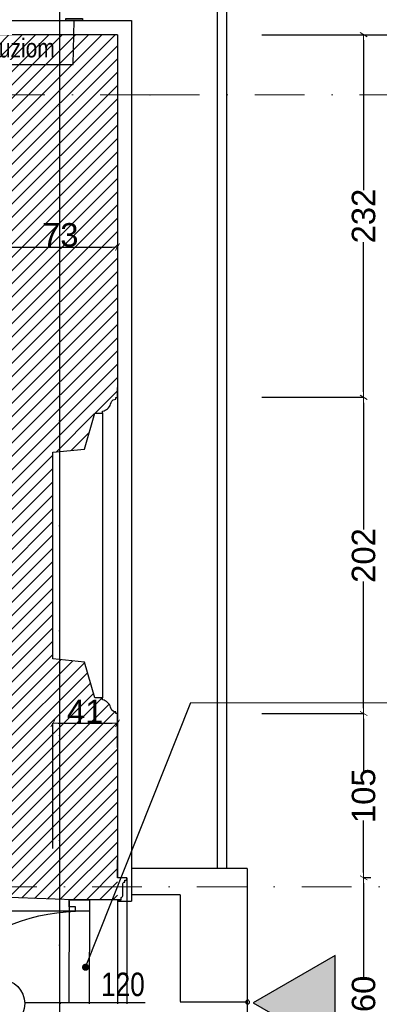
# Model space of a CAD drawing. Header units: millimetres. Extents: x 75543 to 124291, y -109148 to -86372.
# Tile 96 of 99: x 117892 to 120191, y -99234 to -92939. Entities that reach past the tile are written whole.
import ezdxf

# ---------------------------------------------------------------- set-up
doc = ezdxf.new("R2010")
doc.units = ezdxf.units.MM
doc.header["$MEASUREMENT"] = 0
doc.linetypes.add('Dot & Dashed', pattern=[670.277762, 317.5, -176.388889, 0, -176.388874])
for name, color, linetype in [('A-DRZWI', 7, 'Continuous'), ('A-OKNA-OPIS', 7, 'Continuous'), ('A-WIDOK', 7, 'Continuous'), ('COKÓŁ', 7, 'Continuous'), ('detalokna', 7, 'Continuous'), ('DIM MALY', 7, 'Continuous'), ('Drawing & Figure', 7, 'Continuous'), ('linia nadproza', 7, 'Continuous'), ('Nowe_00 ZMIANY', 7, 'Continuous'), ('Nowe_DRZWI', 7, 'Continuous'), ('opaska', 7, 'Continuous'), ('opisy inne', 7, 'Continuous'), ('podciagi', 7, 'Continuous'), ('PROG', 7, 'Continuous'), ('SCHODY', 7, 'Continuous'), ('Structural - Bearing', 7, 'Continuous'), ('Structural - Grid', 7, 'Continuous'), ('UZOIM#2', 7, 'Continuous')]:
    doc.layers.add(name, color=color, linetype=linetype)
doc.styles.add('STYL_AUTOMATYCZNY_2', font='arial.ttf')
doc.styles.add('STYL_AUTOMATYCZNY_6', font='arial.ttf', dxfattribs={"width": 0.8})
doc.dimstyles.new('STYL_AUTOMATYCZNY__2', dxfattribs={"dimtxt": 150, "dimasz": 34.231941, "dimexe": 0.18, "dimexo": 3, "dimgap": 0, "dimtad": 1, "dimdec": 0, "dimlfac": 0.1, "dimzin": 0, "dimdsep": 46, "dimtxsty": 'STYL_AUTOMATYCZNY_2', "dimblk": 'ARROWHEAD_2', "dimblk1": 'ARROWHEAD_2', "dimblk2": 'ARROWHEAD_2', "dimcen": 0.09, "dimclrd": 5, "dimclre": 5, "dimclrt": 1, "dimadec": 0, "dimazin": 0, "dimtfac": 1, "dimtdec": 4, "dimtmove": 0, "dimatfit": 3, "dimfxl": 0, "dimtolj": 1, "dimtzin": 0, "dimarcsym": 0})
doc.dimstyles.new('STYL_AUTOMATYCZNY__3', dxfattribs={"dimtxt": 150, "dimasz": 34.231941, "dimexe": 0.18, "dimexo": 3, "dimgap": 0, "dimtad": 1, "dimtih": 1, "dimtoh": 1, "dimdec": 0, "dimlfac": 0.1, "dimzin": 0, "dimdsep": 46, "dimtxsty": 'STYL_AUTOMATYCZNY_2', "dimblk": 'ARROWHEAD_2', "dimblk1": 'ARROWHEAD_2', "dimblk2": 'ARROWHEAD_2', "dimcen": 0.09, "dimclrd": 5, "dimclre": 5, "dimclrt": 1, "dimadec": 0, "dimazin": 0, "dimtfac": 1, "dimtdec": 4, "dimtmove": 0, "dimatfit": 3, "dimfxl": 0, "dimtolj": 1, "dimtzin": 0, "dimarcsym": 0})
doc.dimstyles.new('STYL_AUTOMATYCZNY__8', dxfattribs={"dimtxt": 0.18, "dimasz": 91.2, "dimexe": 0.18, "dimexo": 0.0625, "dimgap": 0, "dimtad": 0, "dimtih": 1, "dimtoh": 1, "dimdec": 4, "dimzin": 0, "dimdsep": 46, "dimcen": 0.09, "dimadec": 0, "dimazin": 0, "dimtfac": 1, "dimtdec": 4, "dimtmove": 0, "dimatfit": 3, "dimldrblk": 'ARROWHEAD_11', "dimfxl": 0, "dimtolj": 1, "dimtzin": 0, "dimarcsym": 0})

# ---------------------------------------------------------------- blocks, each defined once
blk = doc.blocks.new('ARROWHEAD_2')
at = {"color": 0, "linetype": 'Continuous', "lineweight": 0}
for p, q in [((0, 0), (-1, 0)), ((-0.38, -0.66), (0.38, 0.66))]:
    blk.add_line(p, q, dxfattribs=at)
blk = doc.blocks.new('*D260')
at = {"layer": 'Defpoints', "color": 0}
for p in [(119436.6, -97375.2), (120091.1, -98425.2), (120139.3, -98425.2)]:
    blk.add_point(p, dxfattribs=at)
at = {"layer": 'DIM MALY', "color": 5, "lineweight": -2}
for p, q in [((119439.6, -97375.2), (120091.3, -97375.2)), ((120091.1, -97409.4), (120091.1, -97741.4)), ((120091.1, -98391), (120091.1, -98059.8)), ((120136.3, -98425.2), (120090.9, -98425.2))]:
    blk.add_line(p, q, dxfattribs=at)
at = {"layer": 'DIM MALY', "color": 5, "lineweight": -2, "xscale": 34.23194115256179, "yscale": 34.23194115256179, "zscale": 34.23194115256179}
for p, rotation in [((120091.1, -97375.2), 90), ((120091.1, -98425.2), 270)]:
    blk.add_blockref('ARROWHEAD_2', p, dxfattribs=dict(at, rotation=rotation))
at = {"layer": 'DIM MALY', "color": 1, "insert": (120091.1, -97900.6), "char_height": 150, "attachment_point": 5, "rotation": 90, "style": 'STYL_AUTOMATYCZNY_2'}
blk.add_mtext('\\A1;105', dxfattribs=at)
blk = doc.blocks.new('*D263')
at = {"layer": 'Defpoints', "color": 0}
for p in [(118517.3, -97437.4), (118517.3, -97594.9), (118104.9, -98240.9)]:
    blk.add_point(p, dxfattribs=at)
at = {"layer": 'DIM MALY', "color": 5, "lineweight": -2}
for p, q in [((118104.9, -98237.9), (118104.9, -97437.2)), ((118139.1, -97437.4), (118483, -97437.4)), ((118517.3, -97591.9), (118517.3, -97437.2))]:
    blk.add_line(p, q, dxfattribs=at)
at = {"layer": 'DIM MALY', "color": 5, "lineweight": -2, "xscale": 34.23194115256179, "yscale": 34.23194115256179, "zscale": 34.23194115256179, "rotation": 180}
blk.add_blockref('ARROWHEAD_2', (118104.9, -97437.4), dxfattribs=at)
at = {"layer": 'DIM MALY', "color": 5, "lineweight": -2, "xscale": 34.23194115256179, "yscale": 34.23194115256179, "zscale": 34.23194115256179}
blk.add_blockref('ARROWHEAD_2', (118517.3, -97437.4), dxfattribs=at)
at = {"layer": 'DIM MALY', "color": 1, "insert": (118310.8, -97362.1), "char_height": 150, "attachment_point": 5, "style": 'STYL_AUTOMATYCZNY_2'}
blk.add_mtext('\\A1;41', dxfattribs=at)
blk = doc.blocks.new('*D486')
at = {"layer": 'Defpoints', "color": 0}
for p in [(117787.3, -94213.8), (118517.3, -94345.6), (118517.3, -94392.6)]:
    blk.add_point(p, dxfattribs=at)
at = {"layer": 'DIM MALY', "color": 5, "lineweight": -2}
for p, q in [((117787.3, -94216.8), (117787.3, -94392.8)), ((118517.3, -94348.6), (118517.3, -94392.8)), ((117821.5, -94392.6), (118483, -94392.6))]:
    blk.add_line(p, q, dxfattribs=at)
at = {"layer": 'DIM MALY', "color": 5, "lineweight": -2, "xscale": 34.23194115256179, "yscale": 34.23194115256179, "zscale": 34.23194115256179, "rotation": 180}
blk.add_blockref('ARROWHEAD_2', (117787.3, -94392.6), dxfattribs=at)
at = {"layer": 'DIM MALY', "color": 5, "lineweight": -2, "xscale": 34.23194115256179, "yscale": 34.23194115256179, "zscale": 34.23194115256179}
blk.add_blockref('ARROWHEAD_2', (118517.3, -94392.6), dxfattribs=at)
at = {"layer": 'DIM MALY', "color": 1, "insert": (118152, -94316), "char_height": 150, "attachment_point": 5, "style": 'STYL_AUTOMATYCZNY_2'}
blk.add_mtext('\\A1;73', dxfattribs=at)
blk = doc.blocks.new('*D650')
at = {"layer": 'Defpoints', "color": 0}
for p in [(119436.6, -93035.2), (119436.6, -95353.5), (120091.1, -95353.5)]:
    blk.add_point(p, dxfattribs=at)
at = {"layer": 'DIM MALY', "color": 5, "lineweight": -2}
for p, q in [((119439.6, -93035.2), (120091.3, -93035.2)), ((120091.1, -93069.4), (120091.1, -94028.5)), ((120091.1, -95319.3), (120091.1, -94361)), ((119439.6, -95353.5), (120091.3, -95353.5))]:
    blk.add_line(p, q, dxfattribs=at)
at = {"layer": 'DIM MALY', "color": 5, "lineweight": -2, "xscale": 34.23194115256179, "yscale": 34.23194115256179, "zscale": 34.23194115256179}
for p, rotation in [((120091.1, -93035.2), 90), ((120091.1, -95353.5), 270)]:
    blk.add_blockref('ARROWHEAD_2', p, dxfattribs=dict(at, rotation=rotation))
at = {"layer": 'DIM MALY', "color": 1, "insert": (120091.1, -94194.8), "char_height": 150, "attachment_point": 5, "rotation": 90, "style": 'STYL_AUTOMATYCZNY_2'}
blk.add_mtext('\\A1;232', dxfattribs=at)
blk = doc.blocks.new('*D651')
at = {"layer": 'Defpoints', "color": 0}
for p in [(119436.6, -97375.2), (120091.1, -97375.2), (120139.3, -98425.2)]:
    blk.add_point(p, dxfattribs=at)
at = {"layer": 'DIM MALY', "color": 5, "lineweight": -2}
for p, q in [((119439.6, -97375.2), (120091.3, -97375.2)), ((120091.1, -97409.4), (120091.1, -97741.4)), ((120091.1, -98391), (120091.1, -98059.8)), ((120136.3, -98425.2), (120090.9, -98425.2))]:
    blk.add_line(p, q, dxfattribs=at)
at = {"layer": 'DIM MALY', "color": 5, "lineweight": -2, "xscale": 34.23194115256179, "yscale": 34.23194115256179, "zscale": 34.23194115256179}
for p, rotation in [((120091.1, -97375.2), 90), ((120091.1, -98425.2), 270)]:
    blk.add_blockref('ARROWHEAD_2', p, dxfattribs=dict(at, rotation=rotation))
at = {"layer": 'DIM MALY', "color": 1, "insert": (120091.1, -97900.6), "char_height": 150, "attachment_point": 5, "rotation": 90, "style": 'STYL_AUTOMATYCZNY_2'}
blk.add_mtext('\\A1;105', dxfattribs=at)
blk = doc.blocks.new('*D652')
at = {"layer": 'Defpoints', "color": 0}
for p in [(119436.6, -95353.5), (120091.1, -95353.5), (119436.6, -97375.2)]:
    blk.add_point(p, dxfattribs=at)
at = {"layer": 'DIM MALY', "color": 5, "lineweight": -2}
for p, q in [((119439.6, -95353.5), (120091.3, -95353.5)), ((120091.1, -95387.8), (120091.1, -96198.5)), ((120091.1, -97341), (120091.1, -96531)), ((119439.6, -97375.2), (120091.3, -97375.2))]:
    blk.add_line(p, q, dxfattribs=at)
at = {"layer": 'DIM MALY', "color": 5, "lineweight": -2, "xscale": 34.23194115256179, "yscale": 34.23194115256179, "zscale": 34.23194115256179}
for p, rotation in [((120091.1, -95353.5), 90), ((120091.1, -97375.2), 270)]:
    blk.add_blockref('ARROWHEAD_2', p, dxfattribs=dict(at, rotation=rotation))
at = {"layer": 'DIM MALY', "color": 1, "insert": (120091.1, -96364.8), "char_height": 150, "attachment_point": 5, "rotation": 90, "style": 'STYL_AUTOMATYCZNY_2'}
blk.add_mtext('\\A1;202', dxfattribs=at)
blk = doc.blocks.new('*D653')
at = {"layer": 'Defpoints', "color": 0}
for p in [(119436.6, -93035.2), (120091.1, -93035.2), (119436.6, -95353.5)]:
    blk.add_point(p, dxfattribs=at)
at = {"layer": 'DIM MALY', "color": 5, "lineweight": -2}
for p, q in [((119439.6, -93035.2), (120091.3, -93035.2)), ((120091.1, -93069.4), (120091.1, -94028.5)), ((120091.1, -95319.3), (120091.1, -94361)), ((119439.6, -95353.5), (120091.3, -95353.5))]:
    blk.add_line(p, q, dxfattribs=at)
at = {"layer": 'DIM MALY', "color": 5, "lineweight": -2, "xscale": 34.23194115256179, "yscale": 34.23194115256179, "zscale": 34.23194115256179}
for p, rotation in [((120091.1, -93035.2), 90), ((120091.1, -95353.5), 270)]:
    blk.add_blockref('ARROWHEAD_2', p, dxfattribs=dict(at, rotation=rotation))
at = {"layer": 'DIM MALY', "color": 1, "insert": (120091.1, -94194.8), "char_height": 150, "attachment_point": 5, "rotation": 90, "style": 'STYL_AUTOMATYCZNY_2'}
blk.add_mtext('\\A1;232', dxfattribs=at)
blk = doc.blocks.new('*D784')
at = {"layer": 'Defpoints', "color": 0}
for p in [(120091.1, -98425.2), (120139.3, -98425.2), (120158.9, -100025.2)]:
    blk.add_point(p, dxfattribs=at)
at = {"layer": 'DIM MALY', "color": 5, "lineweight": -2}
for p, q in [((120136.3, -98425.2), (120090.9, -98425.2)), ((120091.1, -98459.4), (120091.1, -99067.2)), ((120091.1, -99991), (120091.1, -99384)), ((120155.9, -100025.2), (120090.9, -100025.2))]:
    blk.add_line(p, q, dxfattribs=at)
at = {"layer": 'DIM MALY', "color": 5, "lineweight": -2, "xscale": 34.23194115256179, "yscale": 34.23194115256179, "zscale": 34.23194115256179}
for p, rotation in [((120091.1, -98425.2), 90), ((120091.1, -100025.2), 270)]:
    blk.add_blockref('ARROWHEAD_2', p, dxfattribs=dict(at, rotation=rotation))
at = {"layer": 'DIM MALY', "color": 1, "insert": (120091.1, -99225.6), "char_height": 150, "attachment_point": 5, "rotation": 90, "style": 'STYL_AUTOMATYCZNY_2'}
blk.add_mtext('\\A1;160', dxfattribs=at)
blk = doc.blocks.new('*D785')
at = {"layer": 'Defpoints', "color": 0}
for p in [(119436.6, -97375.2), (120091.1, -97375.2), (120139.3, -98425.2)]:
    blk.add_point(p, dxfattribs=at)
at = {"layer": 'DIM MALY', "color": 5, "lineweight": -2}
for p, q in [((119439.6, -97375.2), (120091.3, -97375.2)), ((120091.1, -97409.4), (120091.1, -97741.4)), ((120091.1, -98391), (120091.1, -98059.8)), ((120136.3, -98425.2), (120090.9, -98425.2))]:
    blk.add_line(p, q, dxfattribs=at)
at = {"layer": 'DIM MALY', "color": 5, "lineweight": -2, "xscale": 34.23194115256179, "yscale": 34.23194115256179, "zscale": 34.23194115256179}
for p, rotation in [((120091.1, -97375.2), 90), ((120091.1, -98425.2), 270)]:
    blk.add_blockref('ARROWHEAD_2', p, dxfattribs=dict(at, rotation=rotation))
at = {"layer": 'DIM MALY', "color": 1, "insert": (120091.1, -97900.6), "char_height": 150, "attachment_point": 5, "rotation": 90, "style": 'STYL_AUTOMATYCZNY_2'}
blk.add_mtext('\\A1;105', dxfattribs=at)
blk = doc.blocks.new('*D787')
at = {"layer": 'Defpoints', "color": 0}
for p in [(120091.1, -98425.2), (120139.3, -98425.2), (120158.9, -100025.2)]:
    blk.add_point(p, dxfattribs=at)
at = {"layer": 'DIM MALY', "color": 5, "lineweight": -2}
for p, q in [((120136.3, -98425.2), (120090.9, -98425.2)), ((120091.1, -98459.4), (120091.1, -99067.2)), ((120091.1, -99991), (120091.1, -99384)), ((120155.9, -100025.2), (120090.9, -100025.2))]:
    blk.add_line(p, q, dxfattribs=at)
at = {"layer": 'DIM MALY', "color": 5, "lineweight": -2, "xscale": 34.23194115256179, "yscale": 34.23194115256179, "zscale": 34.23194115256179}
for p, rotation in [((120091.1, -98425.2), 90), ((120091.1, -100025.2), 270)]:
    blk.add_blockref('ARROWHEAD_2', p, dxfattribs=dict(at, rotation=rotation))
at = {"layer": 'DIM MALY', "color": 1, "insert": (120091.1, -99225.6), "char_height": 150, "attachment_point": 5, "rotation": 90, "style": 'STYL_AUTOMATYCZNY_2'}
blk.add_mtext('\\A1;160', dxfattribs=at)
blk = doc.blocks.new('*D788')
at = {"layer": 'Defpoints', "color": 0}
for p in [(119436.6, -97375.2), (120091.1, -97375.2), (120139.3, -98425.2)]:
    blk.add_point(p, dxfattribs=at)
at = {"layer": 'DIM MALY', "color": 5, "lineweight": -2}
for p, q in [((119439.6, -97375.2), (120091.3, -97375.2)), ((120091.1, -97409.4), (120091.1, -97741.4)), ((120091.1, -98391), (120091.1, -98059.8)), ((120136.3, -98425.2), (120090.9, -98425.2))]:
    blk.add_line(p, q, dxfattribs=at)
at = {"layer": 'DIM MALY', "color": 5, "lineweight": -2, "xscale": 34.23194115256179, "yscale": 34.23194115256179, "zscale": 34.23194115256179}
for p, rotation in [((120091.1, -97375.2), 90), ((120091.1, -98425.2), 270)]:
    blk.add_blockref('ARROWHEAD_2', p, dxfattribs=dict(at, rotation=rotation))
at = {"layer": 'DIM MALY', "color": 1, "insert": (120091.1, -97900.6), "char_height": 150, "attachment_point": 5, "rotation": 90, "style": 'STYL_AUTOMATYCZNY_2'}
blk.add_mtext('\\A1;105', dxfattribs=at)
blk = doc.blocks.new('*D791')
at = {"layer": 'Defpoints', "color": 0}
for p in [(120091.1, -98425.2), (120139.3, -98425.2), (120158.9, -100025.2)]:
    blk.add_point(p, dxfattribs=at)
at = {"layer": 'DIM MALY', "color": 5, "lineweight": -2}
for p, q in [((120136.3, -98425.2), (120090.9, -98425.2)), ((120091.1, -98459.4), (120091.1, -99067.2)), ((120091.1, -99991), (120091.1, -99384)), ((120155.9, -100025.2), (120090.9, -100025.2))]:
    blk.add_line(p, q, dxfattribs=at)
at = {"layer": 'DIM MALY', "color": 5, "lineweight": -2, "xscale": 34.23194115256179, "yscale": 34.23194115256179, "zscale": 34.23194115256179}
for p, rotation in [((120091.1, -98425.2), 90), ((120091.1, -100025.2), 270)]:
    blk.add_blockref('ARROWHEAD_2', p, dxfattribs=dict(at, rotation=rotation))
at = {"layer": 'DIM MALY', "color": 1, "insert": (120091.1, -99225.6), "char_height": 150, "attachment_point": 5, "rotation": 90, "style": 'STYL_AUTOMATYCZNY_2'}
blk.add_mtext('\\A1;160', dxfattribs=at)
blk = doc.blocks.new('*D792')
at = {"layer": 'Defpoints', "color": 0}
for p in [(119436.6, -97375.2), (120091.1, -97375.2), (120139.3, -98425.2)]:
    blk.add_point(p, dxfattribs=at)
at = {"layer": 'DIM MALY', "color": 5, "lineweight": -2}
for p, q in [((119439.6, -97375.2), (120091.3, -97375.2)), ((120091.1, -97409.4), (120091.1, -97741.4)), ((120091.1, -98391), (120091.1, -98059.8)), ((120136.3, -98425.2), (120090.9, -98425.2))]:
    blk.add_line(p, q, dxfattribs=at)
at = {"layer": 'DIM MALY', "color": 5, "lineweight": -2, "xscale": 34.23194115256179, "yscale": 34.23194115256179, "zscale": 34.23194115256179}
for p, rotation in [((120091.1, -97375.2), 90), ((120091.1, -98425.2), 270)]:
    blk.add_blockref('ARROWHEAD_2', p, dxfattribs=dict(at, rotation=rotation))
at = {"layer": 'DIM MALY', "color": 1, "insert": (120091.1, -97900.6), "char_height": 150, "attachment_point": 5, "rotation": 90, "style": 'STYL_AUTOMATYCZNY_2'}
blk.add_mtext('\\A1;105', dxfattribs=at)
blk = doc.blocks.new('*D796')
at = {"layer": 'Defpoints', "color": 0}
for p in [(120091.1, -98425.2), (120139.3, -98425.2), (120158.9, -100025.2)]:
    blk.add_point(p, dxfattribs=at)
at = {"layer": 'DIM MALY', "color": 5, "lineweight": -2}
for p, q in [((120136.3, -98425.2), (120090.9, -98425.2)), ((120091.1, -98459.4), (120091.1, -99067.2)), ((120091.1, -99991), (120091.1, -99384)), ((120155.9, -100025.2), (120090.9, -100025.2))]:
    blk.add_line(p, q, dxfattribs=at)
at = {"layer": 'DIM MALY', "color": 5, "lineweight": -2, "xscale": 34.23194115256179, "yscale": 34.23194115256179, "zscale": 34.23194115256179}
for p, rotation in [((120091.1, -98425.2), 90), ((120091.1, -100025.2), 270)]:
    blk.add_blockref('ARROWHEAD_2', p, dxfattribs=dict(at, rotation=rotation))
at = {"layer": 'DIM MALY', "color": 1, "insert": (120091.1, -99225.6), "char_height": 150, "attachment_point": 5, "rotation": 90, "style": 'STYL_AUTOMATYCZNY_2'}
blk.add_mtext('\\A1;160', dxfattribs=at)
blk = doc.blocks.new('*D797')
at = {"layer": 'Defpoints', "color": 0}
for p in [(119436.6, -97375.2), (120091.1, -97375.2), (120139.3, -98425.2)]:
    blk.add_point(p, dxfattribs=at)
at = {"layer": 'DIM MALY', "color": 5, "lineweight": -2}
for p, q in [((119439.6, -97375.2), (120091.3, -97375.2)), ((120091.1, -97409.4), (120091.1, -97741.4)), ((120091.1, -98391), (120091.1, -98059.8)), ((120136.3, -98425.2), (120090.9, -98425.2))]:
    blk.add_line(p, q, dxfattribs=at)
at = {"layer": 'DIM MALY', "color": 5, "lineweight": -2, "xscale": 34.23194115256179, "yscale": 34.23194115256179, "zscale": 34.23194115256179}
for p, rotation in [((120091.1, -97375.2), 90), ((120091.1, -98425.2), 270)]:
    blk.add_blockref('ARROWHEAD_2', p, dxfattribs=dict(at, rotation=rotation))
at = {"layer": 'DIM MALY', "color": 1, "insert": (120091.1, -97900.6), "char_height": 150, "attachment_point": 5, "rotation": 90, "style": 'STYL_AUTOMATYCZNY_2'}
blk.add_mtext('\\A1;105', dxfattribs=at)
blk = doc.blocks.new('*D996')
at = {"layer": 'Defpoints', "color": 0}
for p in [(113962.3, -89539.7), (118146.9, -89541.9), (118146.9, -107560.1)]:
    blk.add_point(p, dxfattribs=at)
at = {"layer": 'DIM MALY', "color": 5, "lineweight": -2}
for p, q in [((113962.3, -89542.7), (113962.3, -107560.3)), ((118146.9, -89544.9), (118146.9, -107560.3)), ((113996.5, -107560.1), (118112.6, -107560.1))]:
    blk.add_line(p, q, dxfattribs=at)
at = {"layer": 'DIM MALY', "color": 5, "lineweight": -2, "xscale": 34.23194115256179, "yscale": 34.23194115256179, "zscale": 34.23194115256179, "rotation": 180}
blk.add_blockref('ARROWHEAD_2', (113962.3, -107560.1), dxfattribs=at)
at = {"layer": 'DIM MALY', "color": 5, "lineweight": -2, "xscale": 34.23194115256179, "yscale": 34.23194115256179, "zscale": 34.23194115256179}
blk.add_blockref('ARROWHEAD_2', (118146.9, -107560.1), dxfattribs=at)
at = {"layer": 'DIM MALY', "color": 1, "insert": (116054.2, -107483.6), "char_height": 150, "attachment_point": 5, "style": 'STYL_AUTOMATYCZNY_2'}
blk.add_mtext('\\A1;418', dxfattribs=at)
blk = doc.blocks.new('*D998')
at = {"layer": 'Defpoints', "color": 0}
for p in [(119590.6, -93035.2), (119590.6, -105385.2), (120491.1, -105385.2)]:
    blk.add_point(p, dxfattribs=at)
at = {"layer": 'DIM MALY', "color": 5, "lineweight": -2}
for p, q in [((119593.6, -93035.2), (120491.3, -93035.2)), ((120491.1, -93069.4), (120491.1, -98992.8)), ((120491.1, -105351), (120491.1, -99427.8)), ((119593.6, -105385.2), (120491.3, -105385.2))]:
    blk.add_line(p, q, dxfattribs=at)
at = {"layer": 'DIM MALY', "color": 5, "lineweight": -2, "xscale": 34.23194115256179, "yscale": 34.23194115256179, "zscale": 34.23194115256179}
for p, rotation in [((120491.1, -93035.2), 90), ((120491.1, -105385.2), 270)]:
    blk.add_blockref('ARROWHEAD_2', p, dxfattribs=dict(at, rotation=rotation))
at = {"layer": 'DIM MALY', "color": 1, "insert": (120491.1, -99210.3), "char_height": 150, "attachment_point": 5, "rotation": 90, "style": 'STYL_AUTOMATYCZNY_2'}
blk.add_mtext('\\A1;1235', dxfattribs=at)
blk = doc.blocks.new('ARROWHEAD_11')
at = {"color": 0, "linetype": 'Continuous', "lineweight": 0}
blk.add_line((0, 0), (-1, 0), dxfattribs=at)
at = {"color": 0, "linetype": 'Continuous', "lineweight": 0, "const_width": 0.25, "flags": 128}
blk.add_lwpolyline([(-0.125, 0, 1), (0.125, 0, 1)], format="xyb", close=True, dxfattribs=at)

msp = doc.modelspace()

# ---------------------------------------------------------------- hatches: boundary and pattern name
at = {"layer": 'A-WIDOK'}
msp.add_hatch(color=256, dxfattribs=at).paths.add_polyline_path([(119385.3, -99225.2), (119909.7, -99528), (119909.7, -98922.5)])
at = {"layer": 'Drawing & Figure'}
h = msp.add_hatch(dxfattribs=at)
h.set_pattern_fill('Common_Brick_0003', color=256, style=0, pattern_type=2)
h.set_pattern_definition([(45, (0, 0), (-42.426407, 42.426407), [])])
h.paths.add_polyline_path([(115838.1, -93245.2), (115838.1, -93515.2), (115937.3, -93805.2), (117787.3, -93805.2), (117787.3, -95695.8), (117787.3, -98265.2), (117191.4, -98265.2), (116687.3, -98265.2), (116687.3, -97951.7), (116327.3, -97951.7), (116234, -98358.9), (116234, -98370.3), (116233.9, -98499.2), (116667.5, -98513.5), (116667.5, -98337.3), (117191.4, -98345.2), (117767.5, -98354), (117767.5, -98549.8), (118236.3, -98565.2), (118338.6, -98565.2), (118517.3, -98565.2), (118517.3, -97440.2), (118517.3, -97404.1), (118517.1, -97375.2), (118507, -97375.2), (118507, -97365.2, -0.334097), (118478, -97344.6), (118473.8, -97333.9, 0.270785), (118422.7, -97288.2), (118422.7, -97275.5), (118372.3, -97275.5), (118307.3, -97046), (118104.9, -97026), (118104.9, -95704.4), (118192, -95695.8), (118307.3, -95684.4), (118372.3, -95454.9), (118422.7, -95454.9), (118422.7, -95442.2, 0.270785), (118473.8, -95396.6), (118478, -95385.8, -0.334097), (118507, -95365.2), (118507, -95355.2), (118507, -95355.2), (118517.3, -95355.2), (118517.3, -93035.2), (118238.3, -93035.2), (116177.3, -93035.2), (116167.3, -93035.2), (116167.3, -93045.5), (116157.3, -93045.5, -0.334097), (116136.7, -93074.5), (116125.9, -93078.7, 0.270785), (116080.3, -93129.8), (116067.6, -93180.2)])

# ---------------------------------------------------------------- linework, layer by layer
at = {"layer": 'A-DRZWI'}
for p, q in [((118248.7, -98638.7), (117075.6, -98638.7)), ((118694.4, -99225.2), (117924.7, -99225.2))]:
    msp.add_line(p, q, dxfattribs=at)
at = {"layer": 'A-OKNA-OPIS'}
msp.add_circle((117770.7, -99229.6), 154.1, dxfattribs=at)
at = {"layer": 'A-WIDOK'}
msp.add_lwpolyline([(119385.3, -99225.2), (119909.7, -99528), (119909.7, -98922.5)], close=True, dxfattribs=at)
at = {"layer": 'COKÓŁ'}
for p, q in [((104576.3, -92945.2), (118607.3, -92945.2)), ((118607.3, -92945.2), (118607.3, -98574.9)), ((118517.3, -98574.9), (118607.3, -98574.9))]:
    msp.add_line(p, q, dxfattribs=at)
at = {"layer": 'detalokna'}
for p, q in [((118517.3, -95353.5), (118517.3, -97373.5)), ((118422.7, -95453.2), (118422.7, -97273.8))]:
    msp.add_line(p, q, dxfattribs=at)
at = {"layer": 'linia nadproza'}
msp.add_line((118517.3, -98565.2), (118517.3, -99230.1), dxfattribs=at)
at = {"layer": 'Nowe_DRZWI'}
msp.add_lwpolyline([(118338.6, -98565.2), (118338.6, -98610.4), (118338.6, -98638.7), (118248.7, -98638.7), (118248.7, -98610.4), (118208.6, -98610.4), (118208.6, -98565.2)], close=True, dxfattribs=at)
for points in [[(118243.7, -99811.8), (117075.6, -99811.8, -0.394952), (118248.7, -98638.7)], [(118155.2, -99229.3, 0.003386), (118146.9, -99230.3)]]:
    msp.add_lwpolyline(points, format="xyb", dxfattribs=at)
at = {"layer": 'opaska'}
for points in [[(119216.4, -98364.9), (119216.4, -92335.2), (115371.8, -92335.2)], [(119156.4, -98364.9), (119156.4, -92395.2), (115341, -92395.2)]]:
    msp.add_lwpolyline(points, dxfattribs=at)
at = {"layer": 'podciagi'}
msp.add_line((118577.3, -98425.2), (118577.3, -99230.1), dxfattribs=at)
at = {"layer": 'PROG'}
for p, q in [((118338.6, -98565.2), (118336.1, -99230.1)), ((118208.6, -98574.9), (118206.1, -99225.2))]:
    msp.add_line(p, q, dxfattribs=at)
at = {"layer": 'SCHODY'}
for p, q in [((119347.3, -98364.9), (118607.3, -98364.9)), ((119347.3, -98364.9), (119347.3, -100104.5)), ((118917.3, -98534.9), (118607.3, -98534.9)), ((118917.3, -98534.9), (118917.3, -99217))]:
    msp.add_line(p, q, dxfattribs=at)
msp.add_lwpolyline([(119349, -99221.2), (119097.1, -99220.2), (118917.3, -99220.2)], dxfattribs=at)
msp.add_lwpolyline([(119361.8, -99220.2, 1), (119336.3, -99220.2, 1)], format="xyb", close=True, dxfattribs=at)
at = {"layer": 'Structural - Bearing'}
for p, q in [((118517.3, -93035.2), (116177.3, -93035.2)), ((118517.3, -93035.2), (118517.3, -95353.5)), ((118517.3, -97373.5), (118517.3, -98425.2)), ((118236.3, -98565.2), (117767.5, -98549.8)), ((118541.3, -98565.2), (118236.3, -98565.2))]:
    msp.add_line(p, q, dxfattribs=at)
for points in [[(118517.3, -97440.2), (118517.3, -97375.2), (118507, -97375.2), (118507, -97365.2, -0.334097), (118478, -97344.6), (118473.8, -97333.9, 0.270785), (118422.7, -97288.2), (118422.7, -97275.5), (118372.3, -97275.5), (118307.3, -97046), (118104.9, -97026), (118104.9, -95704.4), (118307.3, -95684.4), (118372.3, -95454.9), (118422.7, -95454.9), (118422.7, -95442.2, 0.270785), (118473.8, -95396.6), (118478, -95385.8, -0.334097), (118507, -95365.2), (118507, -95355.2), (118517.3, -95355.2), (118517.3, -95290.2)], [(118517.3, -98565.2), (118541.3, -98565.2), (118541.3, -98550.2, 0.436052), (118551.3, -98540.5), (118551.3, -98468.1, -0.371445), (118564.3, -98452.2), (118564.3, -98440.2), (118577.3, -98440.2), (118577.3, -98425.2), (118517.3, -98425.2), (118517.3, -98309.7)]]:
    msp.add_lwpolyline(points, format="xyb", dxfattribs=at)
at = {"layer": 'Structural - Grid', "linetype": 'Dot & Dashed', "lineweight": 15}
for p, q in [((118146.9, -107395.1), (118146.9, -90541.9)), ((118724.5, -93420.2), (80780, -93420.2)), ((118724.5, -93420.2), (121686.6, -93420.2)), ((120683.4, -98482.5), (78814.7, -98482.5))]:
    msp.add_line(p, q, dxfattribs=at)
msp.add_point((118724.5, -93420.2), dxfattribs=at)
msp.add_point((118724.5, -93420.2), dxfattribs=at)
at = {"layer": 'UZOIM#2'}
msp.add_lwpolyline([(117731.3, -93225.4), (118233.5, -93225.4), (118240.5, -92945.2)], dxfattribs=at)
msp.add_lwpolyline([(118187.8, -92931.5), (118293.3, -92931.5), (118293.3, -92945.2), (118187.8, -92945.2)], close=True, dxfattribs=at)

# ---------------------------------------------------------------- texts
at = {"layer": 'opisy inne', "insert": (118552, -99107.5), "char_height": 150, "attachment_point": 5, "style": 'STYL_AUTOMATYCZNY_6'}
msp.add_mtext('\\A1;{\\pqc;\\fArial|b0|i0|c238|p0;\\W0.800000;120}', dxfattribs=at)
at = {"layer": 'UZOIM#2', "insert": (117938, -93121.3), "char_height": 120, "attachment_point": 5, "style": 'STYL_AUTOMATYCZNY_6'}
msp.add_mtext('\\A1;{\\pqc;\\fArial|b0|i0|c238|p0;\\W0.800000;uziom}', dxfattribs=at)

# ---------------------------------------------------------------- dimensions: what is measured, and where the dimension line sits
at = {"layer": 'DIM MALY'}
for base, p1, p2, picture, middle in [((118146.9, -107560.1), (113962.3, -89539.7), (118146.9, -89541.9), '*D996', (116054.2, -107560.1)), ((118517.3, -94392.6), (117787.3, -94213.8), (118517.3, -94345.6), '*D486', (118152, -94392.6)), ((118517.3, -97437.4), (118104.9, -98240.9), (118517.3, -97594.9), '*D263', (118310.8, -97437.4))]:
    dim = msp.add_linear_dim(base=base, p1=p1, p2=p2, dimstyle='STYL_AUTOMATYCZNY__3', dxfattribs=at)
    dim.commit()
    dim.dimension.update_dxf_attribs({"geometry": picture, "text_midpoint": middle, "dimtype": 160})
for base, p1, p2, angle, picture, middle in [((120091.1, -95353.5), (119436.6, -93035.2), (119436.6, -95353.5), 270, '*D650', (120091.1, -94194.8)), ((120091.1, -93035.2), (119436.6, -95353.5), (119436.6, -93035.2), 90, '*D653', (120091.1, -94194.8)), ((120491.1, -105385.2), (119590.6, -93035.2), (119590.6, -105385.2), 270, '*D998', (120491.1, -99210.3)), ((120091.1, -95353.5), (119436.6, -97375.2), (119436.6, -95353.5), 90, '*D652', (120091.1, -96364.8)), ((120091.1, -98425.2), (119436.6, -97375.2), (120139.3, -98425.2), 270, '*D260', (120091.1, -97900.6)), ((120091.1, -97375.2), (120139.3, -98425.2), (119436.6, -97375.2), 90, '*D651', (120091.1, -97900.6)), ((120091.1, -97375.2), (120139.3, -98425.2), (119436.6, -97375.2), 90, '*D785', (120091.1, -97900.6)), ((120091.1, -97375.2), (120139.3, -98425.2), (119436.6, -97375.2), 90, '*D788', (120091.1, -97900.6)), ((120091.1, -97375.2), (120139.3, -98425.2), (119436.6, -97375.2), 90, '*D792', (120091.1, -97900.6)), ((120091.1, -97375.2), (120139.3, -98425.2), (119436.6, -97375.2), 90, '*D797', (120091.1, -97900.6)), ((120091.1, -98425.2), (120158.9, -100025.2), (120139.3, -98425.2), 90, '*D784', (120091.1, -99225.6)), ((120091.1, -98425.2), (120158.9, -100025.2), (120139.3, -98425.2), 90, '*D787', (120091.1, -99225.6)), ((120091.1, -98425.2), (120158.9, -100025.2), (120139.3, -98425.2), 90, '*D791', (120091.1, -99225.6)), ((120091.1, -98425.2), (120158.9, -100025.2), (120139.3, -98425.2), 90, '*D796', (120091.1, -99225.6))]:
    dim = msp.add_linear_dim(base=base, p1=p1, p2=p2, angle=angle, dimstyle='STYL_AUTOMATYCZNY__2', dxfattribs=at)
    dim.commit()
    dim.dimension.update_dxf_attribs({"geometry": picture, "text_midpoint": middle, "dimtype": 160, "text_rotation": 90})

# ---------------------------------------------------------------- leaders
at = {"layer": 'Nowe_00 ZMIANY', "annotation_type": 0, "has_hookline": 1, "hookline_direction": 0}
for points, text_width in [([(115543, -93615.2), (115543, -91666.8), (115823.7, -91620.2)], 3890.5), ([(118313.5, -98997), (118986.4, -97304.3), (120983.8, -97308.9)], 2884.8)]:
    msp.add_leader(points, dimstyle='STYL_AUTOMATYCZNY__8', dxfattribs=dict(at, text_width=text_width))

doc.saveas('drawing.dxf')
